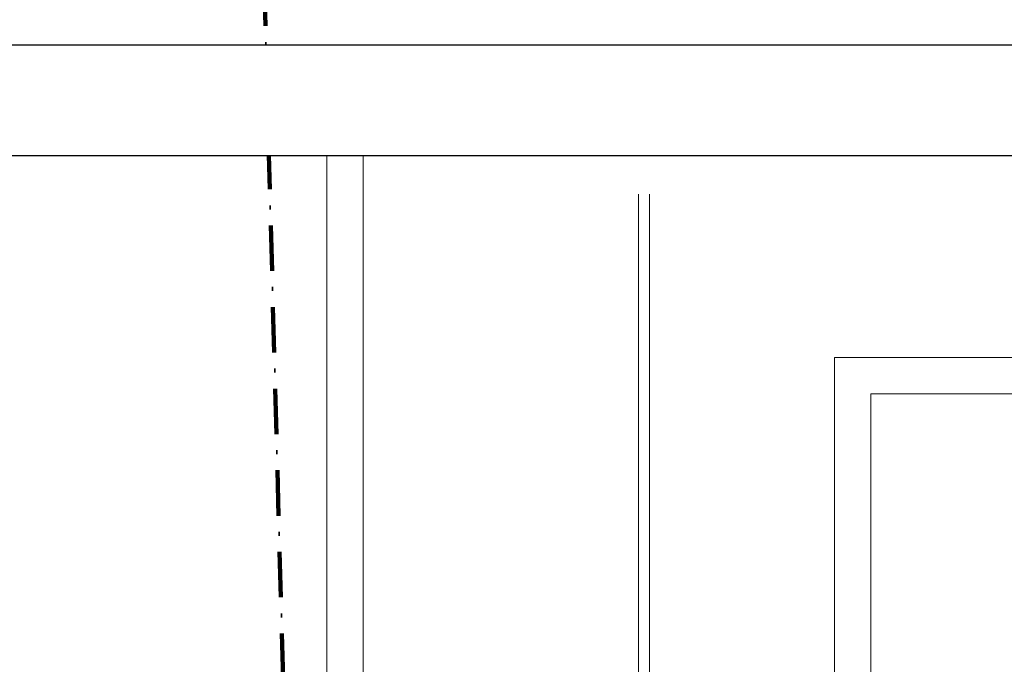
# Model space of a CAD drawing. Extents: x -220312 to -8310, y -91840 to 81907.
# Tile 96 of 128: x -130905 to -125475, y 7694 to 11247. Entities that reach past the tile are written whole.
import ezdxf

# ---------------------------------------------------------------- set-up
doc = ezdxf.new("R2010")
doc.units = 0
doc.header["$MEASUREMENT"] = 0
doc.set_wipeout_variables(frame=1)
doc.linetypes.add('Kreski i kropki', pattern=[450, 250, -100, 0, -100])
doc.layers.add('#kan_san-op', color=34, linetype='Continuous')
for name, color, linetype, lineweight in [('#ks', 34, 'Continuous', 30), ('Arch schody_Nr_Pióra__21', 7, 'Continuous', 9), ('INWENT KONST. DREWNIANA_Nr_Pióra__20', 1, 'Continuous', 100), ('PODKŁAD', 252, 'Continuous', 35), ('RAMKA', 255, 'Continuous', 35)]:
    doc.layers.add(name, color=color, linetype=linetype, lineweight=lineweight)

# ---------------------------------------------------------------- blocks, each defined once
blk = doc.blocks.new('parter')
at = {"layer": 'Arch schody_Nr_Pióra__21', "color": 252, "linetype": 'Continuous'}
for p, q in [((-190882.4, 10594.9), (-190882.4, 5844.9)), ((-190682.4, 10594.9), (-190682.4, 5844.9)), ((-189162.4, 10284.9), (-189162.4, 6934.9)), ((-189102.4, 10284.9), (-189102.4, 6934.9)), ((-186522.4, 9384.9), (-188082.4, 9384.9)), ((-188082.4, 9384.9), (-188082.4, 6934.9)), ((-186522.4, 9184.9), (-187882.4, 9184.9)), ((-187882.4, 6934.9), (-187882.4, 9184.9))]:
    blk.add_line(p, q, dxfattribs=at)
at = {"layer": 'INWENT KONST. DREWNIANA_Nr_Pióra__20', "color": 252, "linetype": 'Kreski i kropki'}
blk.add_line((-190988.7, 2664.3), (-191354.2, 16110.3), dxfattribs=at)
blk = doc.blocks.new('A$C382C6C0C')
at = {"layer": '#ks', "color": 7, "lineweight": -3}
for p, q in [((-248.51, 61), (3951.49, 61)), ((0, 0), (3890.49, 0))]:
    blk.add_line(p, q, dxfattribs=at)
blk = doc.blocks.new('A$C689C700D')
at = {"layer": '#ks', "color": 1, "lineweight": 35, "xscale": 10, "yscale": 10, "zscale": 10}
blk.add_blockref('A$C382C6C0C', (-37652.8, 28364), dxfattribs=at)

msp = doc.modelspace()

# ---------------------------------------------------------------- block references
at = {"layer": 'PODKŁAD'}
msp.add_blockref('parter', (61670.5, 0), dxfattribs=at)

# ---------------------------------------------------------------- next in the draw order: wipeouts: each hides what was drawn before it
at = {"ltscale": 10}
msp.add_wipeout([(-139099.8, 11108.9), (-136614.7, 10498.9), (-136614.7, -17981.1), (-97709.8, -17981.1), (-97099.8, -18591.1), (-139099.8, -18591.1)], dxfattribs=at).dxf.layer = '#kan_san-op'

# ---------------------------------------------------------------- next in the draw order: wipeouts: each hides what was drawn before it
msp.add_wipeout([(-139099.8, 11108.9), (-136614.7, 10498.9), (-97709.8, 10498.9), (-97099.8, 11108.9)], dxfattribs=at).dxf.layer = '#kan_san-op'

# ---------------------------------------------------------------- next in the draw order: block references
at = {"layer": 'RAMKA'}
msp.add_blockref('A$C689C700D', (-98961.8, -17865.1), dxfattribs=at)

doc.saveas('drawing.dxf')
